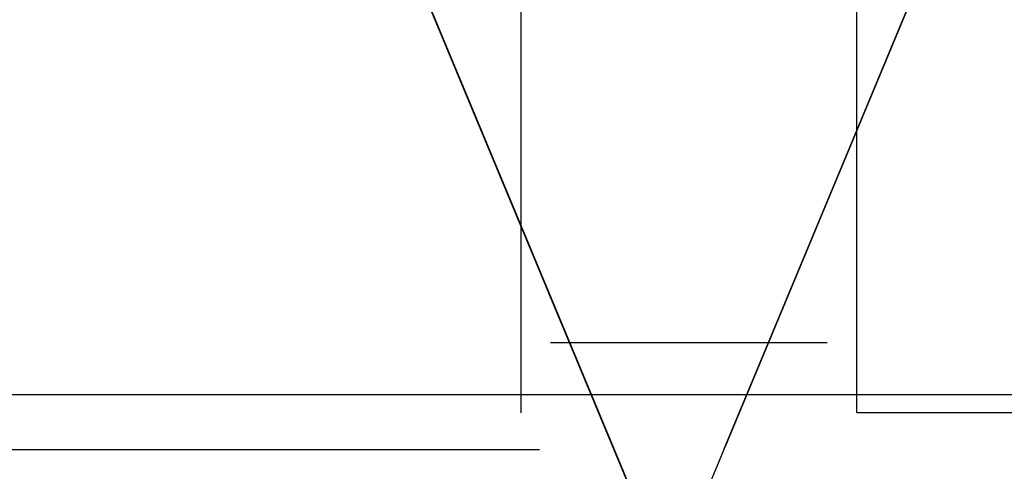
# Model space of a CAD drawing. Header units: millimetres. Extents: x -88 to 88, y -12 to 103.
# Tile 129 of 256: x -48.14 to -44.31, y 2.74 to 4.49. Entities that reach past the tile are written whole.
import ezdxf

# ---------------------------------------------------------------- set-up
doc = ezdxf.new("R2010")
doc.units = ezdxf.units.MM
doc.layers.add('Default', color=7, linetype='Continuous', true_color=0x000000)
doc.layers.add('TOP', color=7, linetype='Continuous', true_color=0xc80000)

msp = doc.modelspace()

# ---------------------------------------------------------------- linework, layer by layer
at = {"layer": 'Default', "color": 254, "true_color": 0xcad1ee}
msp.add_lwpolyline([(-71.5012, 3.0352), (71.4988, 3.0352)], dxfattribs=at)
msp.add_lwpolyline([(-71.5012, 3.0352), (71.4988, 3.0352)], dxfattribs=at)
msp.add_lwpolyline([(-71.5012, 3.0352), (71.4988, 3.0352)], dxfattribs=at)
at = {"layer": 'TOP', "color": 254, "true_color": 0xcad1ee, "extrusion": (0.009091, -0.021822, 0.999721)}
msp.add_lwpolyline([(-41.2213, 19.9765), (-41.2213, 23.2258)], dxfattribs=at)
at = {"layer": 'TOP', "color": 254, "true_color": 0xcad1ee, "extrusion": (0.00909, -0.02182, 0.999721)}
msp.add_lwpolyline([(-41.2213, 23.2187), (-41.2213, 19.9694)], dxfattribs=at)
at = {"layer": 'TOP', "color": 254, "true_color": 0xcad1ee}
for points in [[(-46.866, 5.307), (-45.6169, 2.3084)], [(-45.6169, 2.3084), (-44.3684, 5.307)], [(-46.1919, 2.964), (-46.1919, 5.0519)], [(-44.8878, 2.9647), (-44.8878, 5.0522)], [(-46.0779, 3.2369), (-45.0021, 3.2369)], [(-44.8878, 2.9646), (-43.1922, 2.9646)], [(-52.2404, 2.8211), (-46.1204, 2.8211)]]:
    msp.add_lwpolyline(points, dxfattribs=at)
at = {"layer": 'TOP', "color": 254, "true_color": 0xcad1ee, "extrusion": (1, 0, 0)}
for points in [[(5.307, 12.8757), (2.3092, 12.7692)], [(3.8077, 12.8077), (3.8077, 13.108)], [(3.8077, 12.837), (3.8077, 13.1373)]]:
    msp.add_lwpolyline(points, dxfattribs=at)
at = {"layer": 'TOP', "color": 254, "true_color": 0xcad1ee, "extrusion": (-0.016014, -0.038461, 0.999132)}
msp.add_lwpolyline([(-42.9997, -11.5941), (-42.9997, -14.845)], dxfattribs=at)
at = {"layer": 'TOP', "color": 254, "true_color": 0xcad1ee, "extrusion": (-0.016014, -0.038463, 0.999132)}
msp.add_lwpolyline([(-42.9997, -14.8575), (-42.9997, -11.6066)], dxfattribs=at)
at = {"layer": 'TOP', "color": 254, "true_color": 0xcad1ee, "extrusion": (1, 0.000619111, 2.19868e-05)}
msp.add_lwpolyline([(3.2191, 10.0828), (5.1949, 10.153)], dxfattribs=at)
at = {"layer": 'TOP', "color": 254, "true_color": 0xcad1ee, "extrusion": (1, -0.000619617, -2.20228e-05)}
msp.add_lwpolyline([(5.1391, 10.187), (3.1639, 10.1168)], dxfattribs=at)
at = {"layer": 'TOP', "color": 254, "true_color": 0xcad1ee, "extrusion": (1, -0.000304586, 5.31658e-06)}
msp.add_lwpolyline([(4.7234, -2.9524), (2.7224, -2.9175)], dxfattribs=at)
at = {"layer": 'TOP', "color": 254, "true_color": 0xcad1ee, "extrusion": (1, 0.000304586, -5.31658e-06)}
msp.add_lwpolyline([(2.7502, -2.918), (4.7512, -2.9529)], dxfattribs=at)
at = {"layer": 'TOP', "color": 254, "true_color": 0xcad1ee, "extrusion": (0, 1, 0)}
for points in [[(46.0777, -2.939), (46.3055, 10.1088)], [(44.7739, 10.1447), (45.0023, -2.939)]]:
    msp.add_lwpolyline(points, dxfattribs=at)
at = {"layer": 'TOP', "color": 254, "true_color": 0xcad1ee, "extrusion": (-5.55883e-07, 1, -1.30506e-08)}
msp.add_lwpolyline([(46.2414, 12.8077), (44.9926, 12.837)], dxfattribs=at)
at = {"layer": 'TOP', "color": 254, "true_color": 0xcad1ee, "extrusion": (-0.001144, 0.999999, -3.74898e-05)}
msp.add_lwpolyline([(46.3013, 10.0819), (80.7982, 8.951)], dxfattribs=at)
at = {"layer": 'TOP', "color": 254, "true_color": 0xcad1ee, "extrusion": (0.999848, 0.000608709, 0.017431)}
msp.add_lwpolyline([(2.7645, -2.1142), (3.2186, 10.8874)], dxfattribs=at)
at = {"layer": 'TOP', "color": 254, "true_color": 0xcad1ee, "extrusion": (0.999848, -0.000608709, -0.017431)}
msp.add_lwpolyline([(3.1644, 9.3357), (2.709, -3.7018)], dxfattribs=at)
at = {"layer": 'TOP', "color": 254, "true_color": 0xcad1ee, "extrusion": (-0.000793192, 1, -1.8026e-05)}
msp.add_lwpolyline([(44.7718, 10.1178), (43.3037, 10.1512)], dxfattribs=at)

doc.saveas('drawing.dxf')
